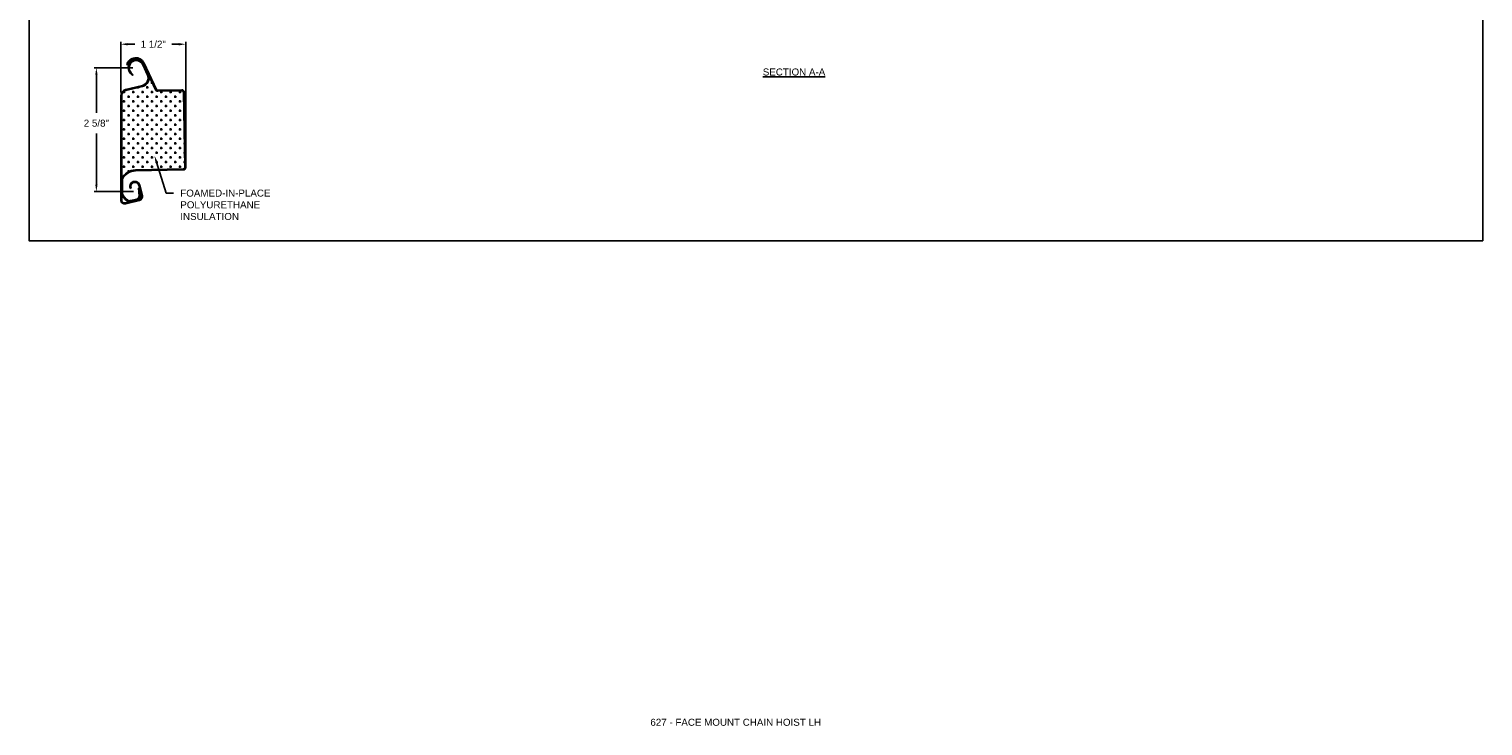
# Model space of a CAD drawing. Header units: inches. Extents: x 169.6 to 213.7, y 195.1 to 247.7.
# Tile 46 of 51: x 169.6 to 189.1, y 228 to 237.3. Entities that reach past the tile are written whole.
import ezdxf
from ezdxf import colors
from ezdxf.entities.mleader import LeaderData, LeaderLine
from ezdxf.math import Vec2, Vec3

# ---------------------------------------------------------------- set-up
doc = ezdxf.new("R2010")
doc.units = ezdxf.units.IN
doc.header["$LTSCALE"] = 0.25
doc.header["$MEASUREMENT"] = 0
doc.layers.add('ANNOTATIONS', color=1, linetype='Continuous')
doc.layers.add('DETAILS', color=4, linetype='Continuous')
doc.styles.add('ARIAL', font='arial.ttf', dxfattribs={"height": 0.09375})
doc.dimstyles.new('ARIAL', dxfattribs={"dimtxt": 0.09375, "dimasz": 0.09375, "dimexe": 0.03125, "dimexo": 0.046875, "dimgap": 0.09, "dimtad": 0, "dimtih": 1, "dimtoh": 1, "dimdec": 4, "dimzin": 0, "dimdsep": 46, "dimlunit": 4, "dimtxsty": 'ARIAL', "dimcen": 0.09, "dimadec": 0, "dimazin": 0, "dimtfac": 1, "dimtdec": 4, "dimtix": 1, "dimtofl": 0, "dimtmove": 0, "dimatfit": 3, "dimfxl": 0.18, "dimfrac": 2, "dimtolj": 1, "dimtzin": 0, "dimarcsym": 0})

# ---------------------------------------------------------------- blocks, each defined once
blk = doc.blocks.new('*D68')
at = {"layer": 'ANNOTATIONS', "color": 0, "lineweight": -2, "transparency": 16777216}
for p, q in [((170.816, 236.432), (170.816, 237.108)), ((170.91, 237.077), (171.003, 237.077)), ((171.594, 237.077), (171.5, 237.077)), ((171.687, 235.477), (171.687, 237.108))]:
    blk.add_line(p, q, dxfattribs=at)
at = {"layer": 'ANNOTATIONS', "color": 0, "transparency": 16777216}
for points in [[(170.91, 237.092), (170.91, 237.061), (170.816, 237.077)], [(171.594, 237.092), (171.594, 237.061), (171.687, 237.077)]]:
    blk.add_solid(points, dxfattribs=at)
at = {"layer": 'defpoints', "color": 0, "transparency": 16777216}
for p in [(171.687, 237.077), (170.816, 236.385), (171.687, 235.43)]:
    blk.add_point(p, dxfattribs=at)
at = {"layer": 'ANNOTATIONS', "color": 0, "transparency": 16777216, "insert": (171.252, 237.077), "char_height": 0.0938, "attachment_point": 5, "style": 'ARIAL'}
blk.add_mtext('\\A1;1 1/2"', dxfattribs=at)
blk = doc.blocks.new('*D69')
at = {"layer": 'ANNOTATIONS', "color": 0, "lineweight": -2, "transparency": 16777216}
for p, q in [((170.978, 236.761), (170.459, 236.761)), ((170.49, 236.668), (170.49, 236.158)), ((170.49, 235.199), (170.49, 235.881)), ((170.987, 235.106), (170.459, 235.106))]:
    blk.add_line(p, q, dxfattribs=at)
at = {"layer": 'ANNOTATIONS', "color": 0, "transparency": 16777216}
for points in [[(170.475, 236.668), (170.506, 236.668), (170.49, 236.761)], [(170.475, 235.199), (170.506, 235.199), (170.49, 235.106)]]:
    blk.add_solid(points, dxfattribs=at)
at = {"layer": 'defpoints', "color": 0, "transparency": 16777216}
for p in [(171.025, 236.761), (170.49, 235.106), (171.034, 235.106)]:
    blk.add_point(p, dxfattribs=at)
at = {"layer": 'ANNOTATIONS', "color": 0, "transparency": 16777216, "insert": (170.49, 236.02), "char_height": 0.0938, "attachment_point": 5, "style": 'ARIAL'}
blk.add_mtext('\\A1;2 5/8"', dxfattribs=at)

msp = doc.modelspace()

# ---------------------------------------------------------------- hatches: boundary and pattern name
at = {"layer": 'DETAILS'}
h = msp.add_hatch(dxfattribs=at)
h.set_pattern_fill('CROSS', color=256, scale=0.25, style=0)
h.set_pattern_definition([(0, (157.40541, 223.124095), (0.0625, 0.0625), [0.03125, -0.09375]), (90, (157.421035, 223.10847), (-0.0625, 0.0625), [0.03125, -0.09375])])
h.paths.add_polyline_path([(170.82897, 235.2811), (170.83153, 235.2811, -0.27814768), (171.01353, 235.39566), (171.65404, 235.40796, 0.41421356), (171.67411, 235.42882), (171.65483, 236.43307, 0.41421356), (171.63397, 236.45314), (171.31388, 236.447, -0.29621349), (171.28181, 236.46696), (171.183, 236.6779), (171.18577, 236.66844, -0.46630766), (171.1098, 236.51267), (170.88511, 236.45664, 0.34432761), (170.82897, 236.38479)])

# ---------------------------------------------------------------- linework, layer by layer
at = {"layer": 'defpoints'}
msp.add_lwpolyline([(189.05875, 234.44685), (169.58887, 234.44685), (169.58887, 247.18196), (189.05875, 247.18196)], close=True, dxfattribs=at)
at = {"layer": 'DETAILS'}
for p, q in [((170.91105, 236.80091), (170.89828, 236.80421)), ((171.17373, 236.66308), (171.11262, 236.80034)), ((171.28181, 236.46696), (171.11646, 236.81995)), ((171.12466, 236.8057), (171.18577, 236.66844)), ((171.1284, 236.82554), (171.29356, 236.47296)), ((170.97354, 236.65901), (170.94816, 236.6844)), ((170.95748, 236.69372), (170.98286, 236.66834)), ((170.98286, 236.66834), (170.97354, 236.65901)), ((171.18577, 236.66844), (171.183, 236.6779)), ((170.81579, 234.99514), (170.81579, 236.38479)), ((170.82897, 236.38479), (170.82897, 234.99514)), ((170.88192, 236.46944), (171.10661, 236.52546)), ((170.88511, 236.45664), (171.1098, 236.51267)), ((171.31249, 236.46118), (171.63267, 236.46733)), ((171.31388, 236.447), (171.63397, 236.45314)), ((171.65483, 236.43307), (171.67411, 235.42882)), ((171.66801, 236.43332), (171.68727, 235.43009)), ((171.65404, 235.40796), (171.01353, 235.39566)), ((171.65327, 235.39476), (171.01378, 235.38248)), ((170.82883, 235.27553), (170.82883, 235.06977)), ((170.83153, 235.2811), (170.82897, 235.2811)), ((170.84201, 235.27256), (170.84201, 235.07259)), ((170.95582, 235.14958), (170.94283, 235.14634)), ((170.9478, 234.98433), (171.03286, 235.00554)), ((171.05509, 235.15125), (171.06824, 235.15217)), ((171.06243, 235.04624), (171.05509, 235.15125)), ((171.09357, 235.05058), (171.05965, 235.18663)), ((171.06824, 235.15217), (171.07558, 235.04716)), ((171.07244, 235.18982), (171.10636, 235.05377)), ((170.88139, 234.95419), (171.06283, 234.99943)), ((171.06602, 234.98663), (170.88458, 234.94139))]:
    msp.add_line(p, q, dxfattribs=at)
for centre, radius, start, end in [((171.01718, 236.77344), 0.12282, 25.1, 165.490297), ((171.01718, 236.77344), 0.10963, 25.1, 165.490297), ((171.02517, 236.76141), 0.10891, 24, 225), ((171.02517, 236.76141), 0.09572, 24, 225), ((171.08243, 236.62243), 0.09994, 284, 24), ((171.08243, 236.62243), 0.11312, 284, 24), ((170.90302, 236.38479), 0.08724, 104, 180), ((170.90302, 236.38479), 0.07405, 104, 180), ((171.31321, 236.48167), 0.03468, 205.1, 271.1), ((171.31209, 236.48165), 0.02047, 205.1, 271.1), ((171.63334, 236.43266), 0.03468, 1.1, 91.1), ((171.63436, 236.43268), 0.02047, 1.1, 91.1), ((171.01753, 235.18745), 0.20824, 91.1, 154.978213), ((171.6526, 235.42943), 0.03468, 271.1, 1.1), ((171.65364, 235.42842), 0.02047, 271.1, 1.1), ((171.01753, 235.18745), 0.19506, 91.1, 154.132218), ((171.00591, 235.17323), 0.06857, 14, 203.092764), ((171.00591, 235.17323), 0.05539, 14, 205.282824), ((171.03311, 235.15993), 0.2233, 203.815296, 232.539913), ((171.03311, 235.15993), 0.21011, 204.562441, 232.539913), ((171.02339, 235.04351), 0.03913, 284, 4), ((171.02339, 235.04351), 0.05232, 284, 4), ((171.05262, 235.04038), 0.0422, 284, 14), ((171.05262, 235.04038), 0.05539, 284, 14), ((170.87118, 234.99514), 0.05539, 180, 284), ((170.87118, 234.99514), 0.0422, 180, 284), ((170.93571, 235.03282), 0.06315, 232.539913, 284), ((170.93571, 235.03282), 0.04997, 232.539913, 284)]:
    msp.add_arc(centre, radius, start, end, dxfattribs=at)

# ---------------------------------------------------------------- texts
at = {"layer": 'ANNOTATIONS', "insert": (179.83306, 236.75214), "char_height": 0.09375, "width": 1.3823677, "attachment_point": 2, "style": 'ARIAL'}
msp.add_mtext('{\\LSECTION A-A}', dxfattribs=at)
at = {"layer": 'ANNOTATIONS', "insert": (177.90932, 228.05267), "char_height": 0.09375, "width": 4.6220629, "attachment_point": 1, "line_spacing_factor": 0.86134, "style": 'ARIAL'}
msp.add_mtext('627 - FACE MOUNT CHAIN HOIST LH', dxfattribs=at)

# ---------------------------------------------------------------- dimensions: what is measured, and where the dimension line sits
at = {"layer": 'ANNOTATIONS'}
dim = msp.add_linear_dim(base=(171.68727, 237.07654), p1=(170.81579, 236.38479), p2=(171.68727, 235.43009), text='1 1/2"', dimstyle='ARIAL', dxfattribs=at)
dim.commit()
dim.dimension.update_dxf_attribs({"geometry": '*D68', "text_midpoint": (171.25153, 237.07654)})
dim = msp.add_linear_dim(base=(170.49038, 235.10555), p1=(171.02517, 236.76141), p2=(171.03356, 235.10555), angle=90, text='2 5/8"', dimstyle='ARIAL', dxfattribs=at)
dim.commit()
dim.dimension.update_dxf_attribs({"geometry": '*D69', "text_midpoint": (170.49038, 236.01995), "dimtype": 160})

# ---------------------------------------------------------------- leaders
ml = msp.add_multileader_mtext('Standard', dxfattribs=at)
ml.set_content('FOAMED-IN-PLACE\\PPOLYURETHANE\\PINSULATION', color=256, style='ARIAL')
ml.set_leader_properties()
ml.build(insert=Vec2(0, 0))
ml.multileader.update_dxf_attribs({"dogleg_length": 0.36, "arrow_head_size": 0.09375})
ctx = ml.context
ctx.base_point, ctx.char_height, ctx.arrow_head_size, ctx.landing_gap_size, ctx.plane_origin = Vec3(171.52399, 235.08438), 0.09375, 0.09375, 0.09, Vec3(170.83534, 234.04156)
notes = []
notes.append((ctx, [(0, (1, 1, 0), (171.42603, 235.08438), (1, 0), 0.09796, [(0, [(171.26797, 235.58779)], 0, [])])]))
ctx.mtext.insert, ctx.mtext.width, ctx.mtext.flow_direction = Vec3(171.61399, 235.13206), 1.4525567, 5
for ctx, leaders in notes:
    for number, flags, end, landing, length, lines in leaders:
        leader = LeaderData()
        leader.index, (leader.has_last_leader_line, leader.has_dogleg_vector, leader.attachment_direction) = number, flags
        leader.last_leader_point, leader.dogleg_vector, leader.dogleg_length = Vec3(end), Vec3(landing), length
        for number, points, colour, breaks in lines:
            line = LeaderLine()
            line.index, line.vertices, line.color, line.breaks = number, Vec3.list(points), colors.encode_raw_color(colour), breaks
            leader.lines.append(line)
        ctx.leaders.append(leader)

doc.saveas('drawing.dxf')
